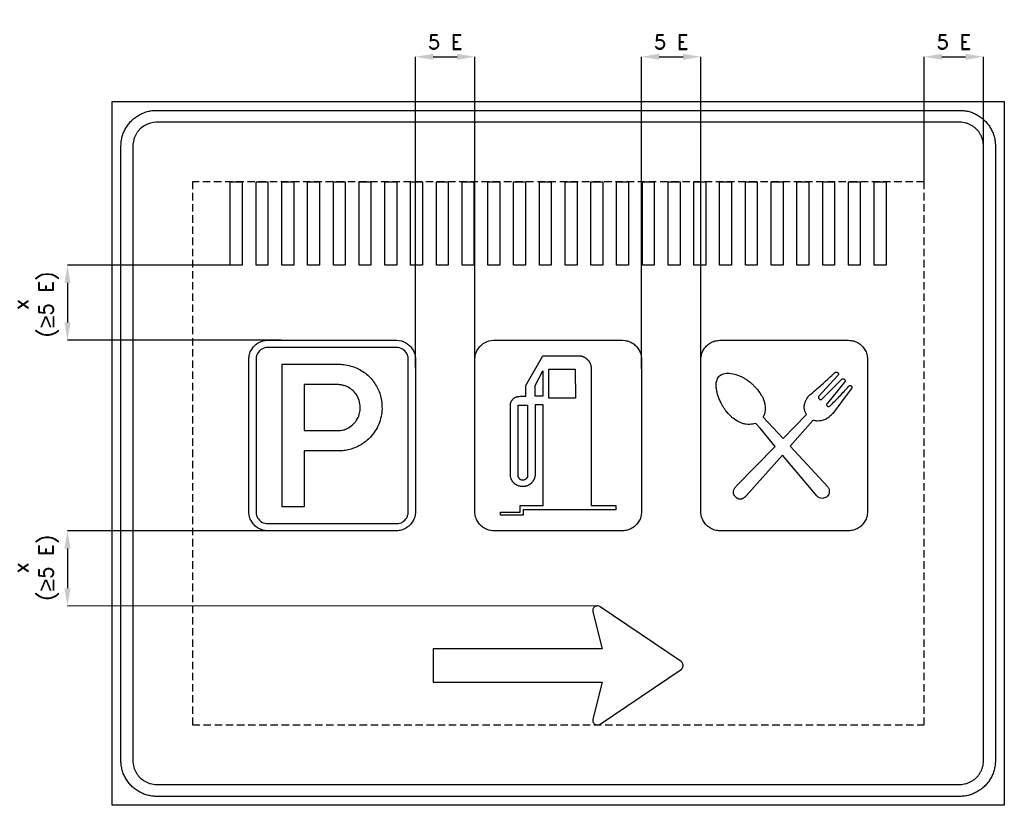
# Model space of a CAD drawing. Header units: millimetres. Extents: x -141 to 3170, y 1107 to 3747.
import ezdxf

# ---------------------------------------------------------------- set-up
doc = ezdxf.new("R2010")
doc.units = ezdxf.units.MM
doc.header["$LTSCALE"] = 5
doc.linetypes.add('ČÁRKOVANÁX2', pattern=[1.5, 1, -0.5])
doc.layers.add('Kóty', color=2, linetype='Continuous')
doc.layers.add('Značka', color=7, linetype='Continuous')
doc.styles.get("Standard").update_dxf_attribs({"font": 'romand.shx', "height": 50})
doc.dimstyles.get("Standard").update_dxf_attribs({"dimtxt": 50, "dimasz": 60, "dimexe": 0.18, "dimexo": 0.0625, "dimgap": 25, "dimtad": 1, "dimdec": 0, "dimzin": 0, "dimdsep": 46, "dimtxsty": 'Standard', "dimcen": 0.09, "dimadec": 0, "dimazin": 0, "dimtfac": 1, "dimtdec": 0, "dimtofl": 0, "dimtmove": 0, "dimatfit": 3, "dimfxl": 1, "dimtolj": 1, "dimtzin": 0, "dimarcsym": 0})

# ---------------------------------------------------------------- blocks, each defined once
blk = doc.blocks.new('*D0')
at = {"layer": 'Defpoints', "color": 0, "transparency": 16777216}
for p in [(3099.7, 3622.2), (2899.7, 3202.2), (3099.7, 3202.2)]:
    blk.add_point(p, dxfattribs=at)
at = {"layer": 'Kóty', "color": 0, "lineweight": -2, "transparency": 16777216}
for p, q in [((2899.7, 3202.3), (2899.7, 3622.4)), ((2959.7, 3622.2), (3039.7, 3622.2)), ((3099.7, 3202.3), (3099.7, 3622.4))]:
    blk.add_line(p, q, dxfattribs=at)
at = {"layer": 'Kóty', "color": 0, "transparency": 16777216}
for points in [[(2959.7, 3632.2), (2959.7, 3612.2), (2899.7, 3622.2)], [(3039.7, 3632.2), (3039.7, 3612.2), (3099.7, 3622.2)]]:
    blk.add_solid(points, dxfattribs=at)
at = {"layer": 'Kóty', "color": 0, "transparency": 16777216, "insert": (2999.7, 3672.2), "char_height": 50, "attachment_point": 5}
blk.add_mtext('\\A1;5 E', dxfattribs=at)
blk = doc.blocks.new('*D1')
at = {"layer": 'Defpoints', "color": 0, "transparency": 16777216}
for p in [(1389.7, 3622.2), (1189.7, 2578.5), (1389.7, 2578.5)]:
    blk.add_point(p, dxfattribs=at)
at = {"layer": 'Kóty', "color": 0, "lineweight": -2, "transparency": 16777216}
for p, q in [((1189.7, 2578.6), (1189.7, 3622.4)), ((1249.7, 3622.2), (1329.7, 3622.2)), ((1389.7, 2578.6), (1389.7, 3622.4))]:
    blk.add_line(p, q, dxfattribs=at)
at = {"layer": 'Kóty', "color": 0, "transparency": 16777216}
for points in [[(1249.7, 3632.2), (1249.7, 3612.2), (1189.7, 3622.2)], [(1329.7, 3632.2), (1329.7, 3612.2), (1389.7, 3622.2)]]:
    blk.add_solid(points, dxfattribs=at)
at = {"layer": 'Kóty', "color": 0, "transparency": 16777216, "insert": (1289.7, 3672.2), "char_height": 50, "attachment_point": 5}
blk.add_mtext('\\A1;5 E', dxfattribs=at)
blk = doc.blocks.new('*D2')
at = {"layer": 'Defpoints', "color": 0, "transparency": 16777216}
for p in [(2149.7, 3622.2), (1949.7, 2573.3), (2149.7, 2573.3)]:
    blk.add_point(p, dxfattribs=at)
at = {"layer": 'Kóty', "color": 0, "lineweight": -2, "transparency": 16777216}
for p, q in [((1949.7, 2573.3), (1949.7, 3622.4)), ((2009.7, 3622.2), (2089.7, 3622.2)), ((2149.7, 2573.3), (2149.7, 3622.4))]:
    blk.add_line(p, q, dxfattribs=at)
at = {"layer": 'Kóty', "color": 0, "transparency": 16777216}
for points in [[(2009.7, 3632.2), (2009.7, 3612.2), (1949.7, 3622.2)], [(2089.7, 3632.2), (2089.7, 3612.2), (2149.7, 3622.2)]]:
    blk.add_solid(points, dxfattribs=at)
at = {"layer": 'Kóty', "color": 0, "transparency": 16777216, "insert": (2049.7, 3672.2), "char_height": 50, "attachment_point": 5}
blk.add_mtext('\\A1;5 E', dxfattribs=at)

msp = doc.modelspace()

# ---------------------------------------------------------------- linework, layer by layer
at = {"layer": 'Kóty'}
for p, q in [((567.3, 2922.2), (19.5, 2922.2)), ((19.7, 2862.2), (19.7, 2729.6)), ((739.8, 2669.6), (19.5, 2669.6)), ((750.4, 2029.6), (19.5, 2029.6)), ((19.7, 1969.6), (19.7, 1836.6)), ((1800.9, 1777.1), (19.5, 1776.6))]:
    msp.add_line(p, q, dxfattribs=at)
for points in [[(9.7, 2862.2), (29.7, 2862.2), (19.7, 2922.2)], [(9.7, 2729.6), (29.7, 2729.6), (19.7, 2669.6)], [(9.7, 1969.6), (29.7, 1969.6), (19.7, 2029.6)], [(9.7, 1836.6), (29.7, 1836.6), (19.7, 1776.6)]]:
    msp.add_solid(points, dxfattribs=at)
at = {"layer": 'Značka', "color": 5}
for points in [[(169.7, 1107.2), (169.7, 3472.2), (3169.7, 3472.2), (3169.7, 1107.2), (169.7, 1107.2)], [(567.3, 2922.2), (567.3, 3202.2), (607.2, 3202.2), (607.2, 2922.2), (567.3, 2922.2)], [(653.9, 2922.2), (653.9, 3202.2), (693.8, 3202.2), (693.8, 2922.2), (653.9, 2922.2)], [(740.5, 2922.2), (740.5, 3202.2), (780.4, 3202.2), (780.4, 2922.2), (740.5, 2922.2)], [(827.1, 2922.2), (827.1, 3202.2), (867, 3202.2), (867, 2922.2), (827.1, 2922.2)], [(913.7, 2922.2), (913.7, 3202.2), (953.6, 3202.2), (953.6, 2922.2), (913.7, 2922.2)], [(1000.3, 2922.2), (1000.3, 3202.2), (1040.2, 3202.2), (1040.2, 2922.2), (1000.3, 2922.2)], [(1086.9, 2922.2), (1086.9, 3202.2), (1126.8, 3202.2), (1126.8, 2922.2), (1086.9, 2922.2)], [(1173.5, 2922.2), (1173.5, 3202.2), (1213.4, 3202.2), (1213.4, 2922.2), (1173.5, 2922.2)], [(1260, 2922.2), (1260, 3202.2), (1300, 3202.2), (1300, 2922.2), (1260, 2922.2)], [(1346.6, 2922.2), (1346.6, 3202.2), (1386.6, 3202.2), (1386.6, 2922.2), (1346.6, 2922.2)], [(1433.2, 2922.2), (1433.2, 3202.2), (1473.2, 3202.2), (1473.2, 2922.2), (1433.2, 2922.2)], [(1519.8, 2922.2), (1519.8, 3202.2), (1559.8, 3202.2), (1559.8, 2922.2), (1519.8, 2922.2)], [(1606.4, 2922.2), (1606.4, 3202.2), (1646.4, 3202.2), (1646.4, 2922.2), (1606.4, 2922.2)], [(1693, 2922.2), (1693, 3202.2), (1733, 3202.2), (1733, 2922.2), (1693, 2922.2)], [(1779.6, 2922.2), (1779.6, 3202.2), (1819.6, 3202.2), (1819.6, 2922.2), (1779.6, 2922.2)], [(1866.2, 2922.2), (1866.2, 3202.2), (1906.1, 3202.2), (1906.1, 2922.2), (1866.2, 2922.2)], [(1952.8, 2922.2), (1952.8, 3202.2), (1992.7, 3202.2), (1992.7, 2922.2), (1952.8, 2922.2)], [(2039.4, 2922.2), (2039.4, 3202.2), (2079.3, 3202.2), (2079.3, 2922.2), (2039.4, 2922.2)], [(2126, 2922.2), (2126, 3202.2), (2165.9, 3202.2), (2165.9, 2922.2), (2126, 2922.2)], [(2212.6, 2922.2), (2212.6, 3202.2), (2252.5, 3202.2), (2252.5, 2922.2), (2212.6, 2922.2)], [(2299.2, 2922.2), (2299.2, 3202.2), (2339.1, 3202.2), (2339.1, 2922.2), (2299.2, 2922.2)], [(2385.8, 2922.2), (2385.8, 3202.2), (2425.7, 3202.2), (2425.7, 2922.2), (2385.8, 2922.2)], [(2472.4, 2922.2), (2472.4, 3202.2), (2512.3, 3202.2), (2512.3, 2922.2), (2472.4, 2922.2)], [(2559, 2922.2), (2559, 3202.2), (2598.9, 3202.2), (2598.9, 2922.2), (2559, 2922.2)], [(2645.6, 2922.2), (2645.6, 3202.2), (2685.5, 3202.2), (2685.5, 2922.2), (2645.6, 2922.2)], [(2732.2, 2922.2), (2732.2, 3202.2), (2772.1, 3202.2), (2772.1, 2922.2), (2732.2, 2922.2)]]:
    msp.add_lwpolyline(points, dxfattribs=at)
for points in [[(319.7, 1137.2), (319.2, 1137.2), (318.7, 1137.2, -0.032179), (303.3, 1138.3, -0.035457), (288, 1141.4, -0.036267), (273.3, 1146.4, -0.034424), (259.4, 1153.4, -0.033731), (246.5, 1162.1, -0.034079), (234.8, 1172.3, -0.034202), (224.5, 1184, -0.034215), (215.9, 1196.9, -0.034038), (209, 1210.8, -0.033411), (203.9, 1225.5, -0.034125), (200.7, 1240.8, -0.036744), (199.7, 1256.3), (199.7, 1256.7), (199.7, 1257.2), (199.7, 3322.2), (199.7, 3322.7, -0.000709), (199.7, 3323.1, -0.032177), (200.8, 3338.6, -0.035447), (203.9, 3353.9, -0.03626), (208.9, 3368.6, -0.034408), (215.9, 3382.5, -0.033711), (224.5, 3395.4, -0.034092), (234.8, 3407, -0.034187), (246.5, 3417.3, -0.034242), (259.4, 3426, -0.034026), (273.3, 3432.9, -0.033372), (288, 3437.9, -0.034145), (303.3, 3441.2, -0.03678), (318.7, 3442.2), (319.2, 3442.2), (319.7, 3442.2), (3019.7, 3442.2), (3020.2, 3442.2), (3020.6, 3442.2, -0.032211), (3036.1, 3441.1, -0.035398), (3051.4, 3437.9, -0.036257), (3066.1, 3433, -0.034417), (3080, 3426, -0.033707), (3092.9, 3417.3, -0.034076), (3104.5, 3407, -0.034203), (3114.8, 3395.4, -0.034241), (3123.5, 3382.5, -0.03402), (3130.4, 3368.6, -0.03342), (3135.4, 3353.9, -0.034121), (3138.7, 3338.6, -0.03675), (3139.7, 3323.1), (3139.7, 3322.7), (3139.7, 3322.2), (3139.7, 1257.2), (3139.7, 1256.7), (3139.7, 1256.3, -0.03218), (3138.6, 1240.8, -0.035459), (3135.4, 1225.5, -0.036272), (3130.5, 1210.8, -0.034417), (3123.5, 1196.9, -0.03372), (3114.8, 1184, -0.034076), (3104.5, 1172.3, -0.034204), (3092.9, 1162, -0.034215), (3080, 1153.4, -0.03402), (3066.1, 1146.5, -0.033415), (3051.4, 1141.4, -0.034111), (3036.1, 1138.2, -0.036748), (3020.6, 1137.2), (3020.2, 1137.2), (3019.7, 1137.2), (319.7, 1137.2)], [(319.7, 1177.2), (3019.7, 1177.2), (3020, 1177.2), (3020.3, 1177.2, 0.032177), (3030.7, 1177.9, 0.035443), (3040.8, 1180, 0.036259), (3050.6, 1183.3, 0.034425), (3059.9, 1188, 0.033741), (3068.5, 1193.8, 0.034066), (3076.3, 1200.6, 0.034182), (3083.1, 1208.4, 0.034226), (3088.9, 1217, 0.034056), (3093.5, 1226.3, 0.033425), (3096.9, 1236.1, 0.034151), (3099, 1246.2, 0.036743), (3099.7, 1256.6), (3099.7, 1256.9), (3099.7, 1257.2), (3099.7, 3322.2), (3099.7, 3322.5), (3099.7, 3322.8, 0.032183), (3099, 3333.2, 0.035447), (3096.9, 3343.3, 0.036274), (3093.5, 3353.1, 0.034425), (3088.9, 3362.4, 0.033755), (3083.1, 3371, 0.034097), (3076.3, 3378.8, 0.034164), (3068.5, 3385.6, 0.034206), (3059.9, 3391.4, 0.034035), (3050.6, 3396, 0.03347), (3040.8, 3399.4, 0.034127), (3030.6, 3401.5, 0.036766), (3020.3, 3402.2), (3020, 3402.2), (3019.7, 3402.2), (319.7, 3402.2), (319.4, 3402.2), (319.1, 3402.2), (308.7, 3401.5), (298.6, 3399.4), (288.8, 3396), (279.5, 3391.4), (270.9, 3385.6), (263.1, 3378.8, 0.034235), (256.3, 3371, 0.034206), (250.5, 3362.4, 0.034031), (245.9, 3353.1, 0.03342), (242.5, 3343.3, 0.034122), (240.4, 3333.1, 0.036744), (239.7, 3322.8), (239.7, 3322.5), (239.7, 3322.2), (239.7, 1257.2), (239.7, 1256.9), (239.7, 1256.6, 0.032178), (240.4, 1246.2, 0.035444), (242.5, 1236.1, 0.036267), (245.8, 1226.3, 0.034422), (250.5, 1217, 0.033731), (256.3, 1208.4, 0.034071), (263.1, 1200.6, 0.034205), (270.9, 1193.8, 0.034223), (279.5, 1188, 0.034048), (288.8, 1183.4, 0.033416), (298.6, 1180, 0.034152), (308.7, 1177.9, 0.036741), (319.1, 1177.2), (319.4, 1177.2), (319.7, 1177.2)], [(693.7, 2029.6), (693.4, 2029.6), (693.2, 2029.6), (684.9, 2030.2), (676.8, 2031.9), (668.9, 2034.5), (661.5, 2038.3), (654.6, 2042.9, -0.034094), (648.4, 2048.3, -0.034221), (642.9, 2054.6, -0.03425), (638.3, 2061.5, -0.034062), (634.6, 2068.9, -0.033421), (632, 2076.7, -0.034131), (630.2, 2084.8, -0.036743), (629.7, 2093.1), (629.7, 2093.3), (629.7, 2093.6), (629.7, 2605.6), (629.7, 2605.8), (629.7, 2606.1, -0.032181), (630.3, 2614.4, -0.035427), (632, 2622.5, -0.036253), (634.6, 2630.3, -0.034452), (638.3, 2637.7, -0.033721), (642.9, 2644.6, -0.034043), (648.4, 2650.8), (654.6, 2656.3), (661.5, 2660.9), (669, 2664.6), (676.8, 2667.3), (684.9, 2669), (693.2, 2669.6), (693.4, 2669.6), (693.7, 2669.6), (1125.7, 2669.6), (1125.9, 2669.6), (1126.2, 2669.6), (1134.5, 2669), (1142.6, 2667.3), (1150.4, 2664.7), (1157.8, 2660.9), (1164.7, 2656.3, -0.034069), (1170.9, 2650.8, -0.034209), (1176.4, 2644.6, -0.034238), (1181, 2637.7, -0.034056), (1184.7, 2630.3, -0.033413), (1187.4, 2622.5, -0.034109), (1189.1, 2614.4, -0.036745), (1189.7, 2606.1), (1189.7, 2605.8), (1189.7, 2605.6), (1189.7, 2093.6), (1189.7, 2093.3), (1189.7, 2093.1, -0.032175), (1189.1, 2084.8, -0.035443), (1187.4, 2076.7, -0.03627), (1184.8, 2068.9, -0.03444), (1181, 2061.5, -0.033738), (1176.4, 2054.6, -0.034095), (1170.9, 2048.3, -0.034198), (1164.7, 2042.8, -0.034229), (1157.8, 2038.3, -0.034039), (1150.4, 2034.5, -0.033384), (1142.6, 2031.9, -0.034142), (1134.5, 2030.1, -0.036723), (1126.2, 2029.6), (1125.9, 2029.6), (1125.7, 2029.6), (693.7, 2029.6)], [(693.7, 2053.6), (1125.7, 2053.6), (1125.8, 2053.6), (1126, 2053.6), (1131.2, 2054), (1136.2, 2055), (1141.2, 2056.7), (1145.8, 2059), (1150.1, 2061.9), (1154, 2065.3), (1157.4, 2069.2, 0.034227), (1160.3, 2073.5, 0.034034), (1162.6, 2078.1, 0.033384), (1164.3, 2083, 0.034132), (1165.3, 2088.1, 0.03674), (1165.7, 2093.3), (1165.7, 2093.4), (1165.7, 2093.6), (1165.7, 2605.6), (1165.7, 2605.8), (1165.7, 2605.9, 0.032181), (1165.3, 2611.1, 0.035436), (1164.3, 2616.2, 0.036244), (1162.6, 2621.1, 0.034372), (1160.3, 2625.7), (1157.4, 2630), (1154, 2633.9), (1150.1, 2637.3), (1145.8, 2640.2), (1141.2, 2642.5), (1136.2, 2644.2), (1131.2, 2645.2), (1126, 2645.6), (1125.8, 2645.6), (1125.7, 2645.6), (693.7, 2645.6), (693.5, 2645.6), (693.4, 2645.6), (688.2, 2645.2), (683.1, 2644.2), (678.2, 2642.5), (673.6, 2640.2), (669.3, 2637.3), (665.4, 2633.9), (662, 2630), (659.1, 2625.7), (656.8, 2621.1, 0.033437), (655.1, 2616.2, 0.034118), (654, 2611.1, 0.036734), (653.7, 2605.9, 0.000776), (653.7, 2605.8), (653.7, 2605.6), (653.7, 2093.6), (653.7, 2093.4), (653.7, 2093.3, 0.032172), (654.1, 2088.1, 0.035428), (655.1, 2083, 0.03625), (656.8, 2078.1, 0.03442), (659.1, 2073.5), (662, 2069.2), (665.4, 2065.3), (669.3, 2061.9), (673.6, 2059), (678.2, 2056.7), (683.1, 2055), (688.2, 2053.9), (693.4, 2053.6), (693.5, 2053.6), (693.7, 2053.6)], [(742.1, 2109.6), (742.1, 2589.6), (936.2, 2589.6), (939.1, 2589.2), (942, 2588.8, -0.025353), (966.6, 2584.4, -0.042934), (990.3, 2576.6, -0.079576), (1025.7, 2555.5, -0.076492), (1053.1, 2524.3, -0.076886), (1071.1, 2487.3, -0.075742), (1077.3, 2446.5, -0.09403), (1068.7, 2393.8, -0.098355), (1041.4, 2348, -0.073283), (1012.5, 2322.3, -0.067685), (977.6, 2305.6, -0.03422), (959.5, 2300.6, -0.03786), (941, 2298.3), (937.9, 2298.1), (934.8, 2298), (815.6, 2298), (815.6, 2109.6), (742.1, 2109.6)], [(815.6, 2520.6), (815.6, 2366.2), (929.3, 2366.2), (931.5, 2366.2), (933.8, 2366.3, 0.067145), (949.7, 2369.1, 0.057734), (964.7, 2375.9, 0.071735), (981.9, 2389, 0.07449), (994.6, 2406.3, 0.068284), (1001.9, 2424.5, 0.065315), (1004.1, 2444, 0.077203), (1000.7, 2467.3, 0.083757), (990.2, 2488.2, 0.073421), (976.3, 2503.2, 0.066104), (958.8, 2513.8, 0.042693), (946.9, 2518.2, 0.049231), (934.6, 2520.4), (932.7, 2520.5), (930.8, 2520.6), (815.6, 2520.6)], [(1249.7, 1521.1), (1817.7, 1521.1), (1786.2, 1397), (1786, 1396.3), (1785.9, 1395.5, 0.051466), (1785.7, 1392.4, 0.051575), (1786.1, 1389.4, 0.064177), (1787.4, 1385.8, 0.06414), (1789.6, 1382.6, 0.064002), (1792.5, 1380, 0.06384), (1795.9, 1378.2, 0.063542), (1799.6, 1377.2, 0.06232), (1803.5, 1377.2, 0.051567), (1806.5, 1377.8, 0.056279), (1809.3, 1379), (1810, 1379.4), (1810.7, 1379.8), (2082.7, 1563.8), (2083.3, 1564.3), (2083.9, 1564.8, 0.051963), (2086.1, 1567, 0.052123), (2087.8, 1569.6, 0.064827), (2089.2, 1573.2, 0.065068), (2089.7, 1577.1, 0.064739), (2089.2, 1581, 0.063088), (2087.8, 1584.6, 0.052019), (2086.1, 1587.2, 0.05698), (2083.9, 1589.4), (2083.3, 1589.9), (2082.7, 1590.3), (1810.7, 1774.3), (1810, 1774.8), (1809.3, 1775.2), (1806.5, 1776.4), (1803.5, 1777, 0.064139), (1799.6, 1777, 0.064213), (1795.9, 1776, 0.064008), (1792.5, 1774.2, 0.063924), (1789.6, 1771.6, 0.063516), (1787.5, 1768.4, 0.062343), (1786.1, 1764.8, 0.051625), (1785.7, 1761.7, 0.056251), (1785.9, 1758.7), (1786, 1757.9), (1786.2, 1757.2), (1817.7, 1633.1), (1249.7, 1633.1), (1249.7, 1521.1)]]:
    msp.add_lwpolyline(points, format="xyb", dxfattribs=at)
at = {"layer": 'Značka', "color": 6, "linetype": 'ČÁRKOVANÁX2', "ltscale": 5}
msp.add_lwpolyline([(2899.7, 3202.2), (439.7, 3202.2), (439.7, 1377.2), (2899.7, 1377.2), (2899.7, 3202.2)], dxfattribs=at)
at = {"layer": 'Značka', "color": 251}
for points in [[(1453.7, 2029.6), (1453.4, 2029.6), (1453.2, 2029.6, -0.032173), (1444.9, 2030.2, -0.035405), (1436.8, 2031.9, -0.03629), (1429, 2034.5, -0.034439), (1421.5, 2038.3, -0.03374), (1414.7, 2042.9, -0.034086), (1408.4, 2048.3, -0.034213), (1402.9, 2054.6, -0.034265), (1398.4, 2061.5, -0.034056), (1394.6, 2068.9, -0.033435), (1392, 2076.7, -0.034131), (1390.2, 2084.8, -0.036739), (1389.7, 2093.1), (1389.7, 2093.3), (1389.7, 2093.6), (1389.7, 2605.6), (1389.7, 2605.8), (1389.7, 2606.1, -0.032174), (1390.3, 2614.4, -0.035424), (1392, 2622.5, -0.03626), (1394.6, 2630.3, -0.034446), (1398.4, 2637.7, -0.033739), (1403, 2644.6, -0.034037), (1408.4, 2650.8, -0.034269), (1414.7, 2656.3, -0.034253), (1421.5, 2660.9), (1429, 2664.6), (1436.8, 2667.3), (1444.9, 2669), (1453.2, 2669.6), (1453.4, 2669.6), (1453.7, 2669.6), (1885.7, 2669.6), (1885.9, 2669.6), (1886.2, 2669.6), (1894.5, 2669, -0.035348), (1902.6, 2667.3, -0.036263), (1910.4, 2664.7, -0.034412), (1917.8, 2660.9, -0.033667), (1924.7, 2656.3, -0.034064), (1930.9, 2650.8, -0.034193), (1936.4, 2644.6, -0.03425), (1941, 2637.7, -0.034056), (1944.7, 2630.3, -0.033427), (1947.4, 2622.5, -0.034116), (1949.1, 2614.4, -0.036737), (1949.7, 2606.1), (1949.7, 2605.8), (1949.7, 2605.6), (1949.7, 2093.6), (1949.7, 2093.3), (1949.7, 2093.1, -0.032175), (1949.1, 2084.8, -0.035443), (1947.4, 2076.7, -0.036277), (1944.8, 2068.9, -0.034433), (1941, 2061.5, -0.033756), (1936.4, 2054.6, -0.034095), (1930.9, 2048.3, -0.034202), (1924.7, 2042.8, -0.034229), (1917.8, 2038.3, -0.034029), (1910.4, 2034.5, -0.033379), (1902.6, 2031.9, -0.034142), (1894.5, 2030.1, -0.036723), (1886.2, 2029.6), (1885.9, 2029.6), (1885.7, 2029.6), (1453.7, 2029.6)], [(2213.7, 2029.6), (2213.4, 2029.6), (2213.2, 2029.6, -0.032173), (2204.9, 2030.2, -0.035405), (2196.8, 2031.9, -0.03629), (2189, 2034.5, -0.034439), (2181.5, 2038.3, -0.03374), (2174.7, 2042.9, -0.034086), (2168.4, 2048.3, -0.034213), (2162.9, 2054.6, -0.034265), (2158.4, 2061.5, -0.034056), (2154.6, 2068.9, -0.033435), (2152, 2076.7, -0.034131), (2150.2, 2084.8, -0.036739), (2149.7, 2093.1), (2149.7, 2093.3), (2149.7, 2093.6), (2149.7, 2605.6), (2149.7, 2605.8), (2149.7, 2606.1, -0.032174), (2150.3, 2614.4, -0.035424), (2152, 2622.5, -0.03626), (2154.6, 2630.3, -0.034446), (2158.4, 2637.7, -0.033739), (2163, 2644.6, -0.034037), (2168.4, 2650.8, -0.034269), (2174.7, 2656.3, -0.034253), (2181.5, 2660.9, -0.034082), (2189, 2664.6, -0.033379), (2196.8, 2667.3, -0.034084), (2204.9, 2669, -0.036753), (2213.2, 2669.6), (2213.4, 2669.6), (2213.7, 2669.6), (2645.7, 2669.6), (2645.9, 2669.6), (2646.2, 2669.6, -0.032142), (2654.5, 2669, -0.035344), (2662.6, 2667.3, -0.036254), (2670.4, 2664.7, -0.034419), (2677.8, 2660.9, -0.03365), (2684.7, 2656.3, -0.034044), (2690.9, 2650.8, -0.034215), (2696.4, 2644.6, -0.034238), (2701, 2637.7, -0.034081), (2704.7, 2630.3, -0.033413), (2707.4, 2622.5, -0.034102), (2709.1, 2614.4, -0.036752), (2709.7, 2606.1), (2709.7, 2605.8), (2709.7, 2605.6), (2709.7, 2093.6), (2709.7, 2093.3), (2709.7, 2093.1, -0.032175), (2709.1, 2084.8, -0.035472), (2707.4, 2076.7, -0.036263), (2704.8, 2068.9, -0.034433), (2701, 2061.5, -0.033732), (2696.4, 2054.6, -0.034106), (2690.9, 2048.3, -0.034174), (2684.7, 2042.8, -0.034221), (2677.8, 2038.3, -0.034029), (2670.4, 2034.5, -0.033374), (2662.6, 2031.9, -0.034138), (2654.5, 2030.1, -0.036723), (2646.2, 2029.6), (2645.9, 2029.6), (2645.7, 2029.6), (2213.7, 2029.6)], [(1863.8, 2099.4), (1551.8, 2099.9), (1551.8, 2081.6), (1475.6, 2081.6), (1475.6, 2092.4), (1541.5, 2092.4), (1541.5, 2114), (1619.1, 2114), (1619.1, 2452.2), (1592.3, 2452.2), (1592.3, 2221.1), (1592.3, 2218.8), (1592.3, 2218.6), (1592.3, 2218.5), (1592.1, 2217.7), (1592, 2216.8), (1591.9, 2216), (1591.9, 2215.3), (1591.8, 2214.5), (1591.7, 2213.8), (1591.7, 2213.2), (1591.6, 2212.7), (1591.5, 2212), (1591.4, 2211.2), (1591.1, 2210), (1590.9, 2208.8), (1590.6, 2207.8), (1590.2, 2206.7), (1589.8, 2205.7), (1589.4, 2204.6), (1589.1, 2203.8), (1588.7, 2202.9), (1588.1, 2201.9), (1587.6, 2200.9), (1586.9, 2199.6), (1586.2, 2198.3), (1585.5, 2197.2), (1584.8, 2196.2), (1584.1, 2195.2), (1583.4, 2194.3), (1582.8, 2193.5), (1582.2, 2192.8), (1581.4, 2191.9), (1580.5, 2191), (1579.5, 2189.9), (1578.4, 2188.8), (1577.4, 2187.9), (1576.3, 2187), (1575.3, 2186.2), (1574.2, 2185.4), (1573.3, 2184.8), (1572.4, 2184.3), (1571.3, 2183.7), (1570.2, 2183.1), (1568.8, 2182.3), (1567.4, 2181.5), (1566.2, 2181), (1565, 2180.5), (1563.8, 2180.1), (1562.6, 2179.7), (1561.7, 2179.4), (1560.7, 2179.2), (1559.6, 2179), (1558.4, 2178.8), (1556.6, 2178.6), (1554.8, 2178.3), (1553.3, 2178.2), (1551.8, 2178.1), (1550.3, 2178.1), (1548.8, 2178.2), (1547.6, 2178.3), (1546.4, 2178.4), (1544.9, 2178.6), (1543.4, 2178.8), (1541.5, 2179.1), (1539.6, 2179.4), (1538, 2179.8), (1536.4, 2180.3), (1534.8, 2180.8), (1533.2, 2181.5), (1532, 2182), (1530.8, 2182.7), (1529.3, 2183.5), (1527.8, 2184.5), (1526.3, 2185.5), (1524.9, 2186.7), (1523.7, 2187.7), (1522.5, 2188.7), (1521.4, 2189.8), (1520.3, 2190.9), (1519.4, 2191.8), (1518.6, 2192.8), (1517.5, 2194), (1516.6, 2195.3), (1515.5, 2196.8), (1514.6, 2198.3), (1513.9, 2199.6), (1513.2, 2200.9), (1512.5, 2202.2), (1512, 2203.5), (1511.5, 2204.6), (1511.2, 2205.7), (1510.8, 2207), (1510.4, 2208.4), (1510, 2209.7), (1509.6, 2210.9), (1509.4, 2212.1), (1509.3, 2213.2), (1509.2, 2214.4), (1509.1, 2215.5), (1509.1, 2216.5), (1509, 2217.4), (1509, 2218.6), (1509, 2219.7), (1509, 2220.9), (1509, 2222), (1509, 2222.9), (1509, 2223.8), (1509, 2224.7), (1509, 2225.6), (1509, 2226.2), (1509, 2226.9), (1509, 2227.7), (1509, 2228.4), (1509, 2228.5), (1509, 2228.6), (1509, 2439.6), (1509, 2446.6), (1509, 2446.7), (1509, 2446.9), (1509, 2447.9, -0.0013), (1509, 2449, -0.001886), (1509, 2449.9), (1509.1, 2450.9), (1509.1, 2451.8), (1509.2, 2452.8), (1509.2, 2453.5), (1509.3, 2454.2), (1509.4, 2455.1), (1509.5, 2456), (1509.7, 2457.2), (1509.9, 2458.4), (1510.2, 2459.5), (1510.4, 2460.5), (1510.7, 2461.5), (1511.1, 2462.5), (1511.4, 2463.3), (1511.8, 2464.1), (1512.2, 2465), (1512.8, 2465.9), (1513.3, 2466.5), (1513.8, 2467.2), (1514.3, 2467.8), (1514.7, 2468.3), (1515.2, 2468.9), (1515.6, 2469.5), (1516, 2469.9), (1516.4, 2470.4), (1517, 2470.9), (1517.5, 2471.5), (1518.6, 2472.6), (1519.7, 2473.8), (1520.7, 2474.7), (1521.7, 2475.5), (1522.8, 2476.3), (1524, 2477), (1524.9, 2477.5), (1525.8, 2478), (1527.1, 2478.5), (1528.3, 2479), (1529.5, 2479.5), (1530.7, 2479.9), (1531.7, 2480.1), (1532.7, 2480.4), (1533.6, 2480.5), (1534.6, 2480.7), (1535.4, 2480.8), (1536.2, 2480.8), (1537.1, 2480.9), (1537.9, 2480.9), (1538, 2480.9), (1538.2, 2480.9), (1543.4, 2481.4), (1560.8, 2481.8), (1560.8, 2518), (1618.6, 2617.6), (1745.7, 2617.6), (1745.8, 2617.6), (1745.9, 2617.5), (1746.6, 2617.2), (1747.4, 2617), (1748.1, 2616.8), (1748.8, 2616.5), (1749.5, 2616.3), (1750.2, 2616.1), (1750.8, 2615.9), (1751.3, 2615.8), (1752, 2615.5), (1752.7, 2615.2), (1753.8, 2614.8), (1754.8, 2614.2), (1755.7, 2613.8), (1756.6, 2613.3), (1757.5, 2612.9), (1758.4, 2612.4), (1759, 2612), (1759.7, 2611.6), (1760.4, 2611.1), (1761.2, 2610.5), (1762.1, 2609.9), (1763.1, 2609.2), (1763.8, 2608.6), (1764.5, 2608.1), (1765.2, 2607.5), (1765.8, 2606.9), (1766.4, 2606.5), (1766.9, 2606), (1767.6, 2605.5), (1768.3, 2604.9), (1769.1, 2604.1), (1769.9, 2603.2), (1770.6, 2602.5), (1771.3, 2601.8), (1771.9, 2601), (1772.5, 2600.3), (1773, 2599.7), (1773.4, 2599), (1773.9, 2598.2), (1774.4, 2597.4), (1775.2, 2596), (1776, 2594.6), (1776.6, 2593.4), (1777.2, 2592.2), (1777.7, 2591), (1778.2, 2589.7), (1778.5, 2588.7), (1778.9, 2587.7), (1779.2, 2586.5), (1779.5, 2585.2), (1779.7, 2584), (1779.9, 2582.8), (1780, 2581.8), (1780.1, 2580.8), (1780.2, 2579.9), (1780.3, 2578.9), (1780.4, 2578.1), (1780.4, 2577.3), (1780.5, 2576.4), (1780.5, 2575.6), (1780.5, 2575.5), (1780.5, 2575.3), (1781, 2114), (1863.8, 2114), (1863.8, 2099.9), (1863.8, 2099.4)], [(2348.3, 2373.8), (2334.4, 2390), (2329.1, 2389), (2323.8, 2388.1), (2319.1, 2387.5), (2314.4, 2387.1), (2307.5, 2387), (2300.6, 2387.6, -0.043387), (2289.7, 2390, -0.041175), (2279.4, 2394.1), (2273, 2397.6), (2266.8, 2401.5), (2258.2, 2407.5, -0.029081), (2250.2, 2414.2), (2245.9, 2418.6), (2241.7, 2423.1), (2234.5, 2431.6, -0.022286), (2227.9, 2440.4, -0.021663), (2222.5, 2448.9, -0.014405), (2217.8, 2457.8, -0.019132), (2211.5, 2471.5, -0.025207), (2206.4, 2485.6, -0.013624), (2204.5, 2492.1, -0.015427), (2203.1, 2498.8, -0.009822), (2202.3, 2503.2), (2201.7, 2507.7, -0.03431), (2200.9, 2520.5, -0.068358), (2202.6, 2533.2, -0.057604), (2205.5, 2541, -0.06795), (2210.2, 2547.8, -0.055637), (2215, 2552.1, -0.051891), (2220.6, 2555.4, -0.066978), (2229.9, 2558.2, -0.048435), (2239.6, 2558.9, -0.03241), (2248.6, 2558.3), (2257.5, 2556.6), (2267, 2554.3), (2276.4, 2551.2), (2285.2, 2547.5), (2293.8, 2543.1, -0.020814), (2302.9, 2537.4), (2311.7, 2531.1, -0.015773), (2320.6, 2523.8, -0.018665), (2329, 2515.9), (2334.5, 2510.2), (2339.5, 2504.2), (2343.5, 2498.9), (2347.3, 2493.5), (2352.7, 2485.5, -0.033069), (2357.3, 2477.2, -0.026546), (2360.1, 2470.5, -0.013714), (2362.3, 2463.7, -0.011766), (2363.8, 2458.3, -0.023954), (2364.9, 2452.7, -0.034826), (2365.6, 2444.9, -0.019596), (2365.4, 2436.9, -0.021571), (2364.7, 2429.5, -0.042624), (2363.1, 2422.2, -0.022706), (2362, 2419), (2360.6, 2415.9), (2359.7, 2414.1), (2358.7, 2412.3), (2359.2, 2411.3), (2425.6, 2339.2), (2504.4, 2420.7), (2502.3, 2425), (2500.3, 2429.3, -0.027674), (2498.3, 2434.9, -0.045648), (2497.2, 2440.8, -0.022674), (2497, 2443.6, -0.016383), (2497, 2446.4, -0.013406), (2497.2, 2449.2, -0.013694), (2497.5, 2452, -0.017782), (2498.1, 2455.3, -0.019734), (2498.9, 2458.7), (2499.6, 2460.7), (2500.3, 2462.7, -0.022298), (2502.1, 2467, -0.023193), (2504.4, 2471), (2505.2, 2472.4), (2506.1, 2473.8), (2508, 2476.6), (2509.9, 2479.3), (2511.6, 2481.5), (2513.4, 2483.7), (2516.9, 2487.1), (2520.6, 2490.2, 0.008524), (2560.3, 2524.7, 0.002856), (2599, 2559.9), (2599.9, 2560.6), (2600.9, 2561.3), (2602.2, 2562.1), (2603.7, 2562.7), (2604.4, 2562.9), (2605.1, 2563), (2605.7, 2563), (2606.3, 2562.9), (2608, 2562.1), (2609.5, 2561), (2610.3, 2560.1), (2610.9, 2559.2, -0.066169), (2611.7, 2557.5, -0.097303), (2611.9, 2555.6, -0.070837), (2611.6, 2554.3), (2611.1, 2553.1), (2610.1, 2551.8), (2608.9, 2550.5), (2546.5, 2481.9), (2545.3, 2480.3, 0.101395), (2544.5, 2478.6, 0.103374), (2544.7, 2476.7, 0.059582), (2545.4, 2474.9), (2546.1, 2473.7), (2546.9, 2472.7, 0.082954), (2549.4, 2470.7, 0.163266), (2552.4, 2470), (2553.7, 2470.3), (2554.9, 2470.9), (2555.9, 2471.7), (2556.9, 2472.5), (2622.3, 2538.2), (2623.5, 2539.1), (2624.9, 2539.9, -0.105288), (2627.9, 2540.5, -0.155193), (2630.6, 2539.6), (2631.5, 2538.9), (2632.3, 2538.1), (2633.3, 2537), (2634.2, 2535.8, -0.119346), (2634.7, 2533.4, -0.116741), (2634.2, 2531), (2633.5, 2529.8), (2632.7, 2528.8), (2574.7, 2458.7), (2573.3, 2456.8, 0.07996), (2572.4, 2454.7, 0.045956), (2572.2, 2453.7, 0.047344), (2572.3, 2452.7, 0.115947), (2573.3, 2450, 0.10526), (2575.3, 2448), (2576.2, 2447.5), (2577.3, 2447.1), (2579, 2446.9), (2580.8, 2447.2), (2582.3, 2448.1), (2583.7, 2449.3, 0.012138), (2615.8, 2481.7, 0.004229), (2646.1, 2514.5), (2647.7, 2516.1, -0.083703), (2649.5, 2517.2), (2650.2, 2517.5), (2651, 2517.6), (2652.2, 2517.6), (2653.4, 2517.4), (2654.4, 2517.1), (2655.3, 2516.6), (2656.2, 2515.8), (2656.8, 2514.8, -0.063488), (2657.5, 2513.3, -0.076548), (2657.7, 2511.7, -0.128346), (2656.9, 2508.8, -0.035823), (2655, 2506.1), (2592.6, 2424.1), (2591.1, 2422.2), (2589.6, 2420.4), (2586.4, 2417.3), (2583, 2414.3), (2580.3, 2411.9), (2577.6, 2409.6), (2575, 2407.7), (2572.2, 2406.1), (2569.6, 2404.8), (2567, 2403.7), (2560.8, 2401.2, -0.042739), (2554.4, 2399.4, -0.0399), (2547.6, 2398.7), (2540.7, 2398.4), (2538.3, 2398.4), (2535.9, 2398.5, -0.039765), (2530.8, 2399.7, 0.086074), (2525.7, 2400.4), (2525.7, 2400.4), (2525.7, 2400.4), (2449.4, 2313.5), (2576.2, 2177.2), (2578, 2174.7, -0.035544), (2579.6, 2172.1, -0.080385), (2581.2, 2166.5, -0.061207), (2581.1, 2160.5, -0.076013), (2579.2, 2152.7, -0.091584), (2575, 2146.1, -0.069304), (2570.7, 2142.5, -0.059514), (2565.5, 2140, -0.086825), (2556.8, 2138.4, -0.116283), (2548.4, 2140.2, -0.066143), (2543.7, 2143), (2539.5, 2146.6), (2423.6, 2283.9), (2301.7, 2147.1, -0.027243), (2296, 2141.2, -0.089097), (2289.4, 2136.9, -0.079181), (2283.6, 2135.6, -0.074356), (2277.6, 2136.1), (2274.5, 2137.1), (2271.6, 2138.6, -0.043167), (2268.4, 2140.9), (2265.5, 2143.6, -0.05297), (2262, 2148.4, -0.066987), (2259.7, 2153.9, -0.056756), (2258.8, 2158.4, -0.06021), (2259.1, 2163, -0.10249), (2262.6, 2171.7, -0.030668), (2268.5, 2179.7), (2399.3, 2312.5), (2348.3, 2373.8)]]:
    msp.add_lwpolyline(points, format="xyb", dxfattribs=at)
for points in [[(1618.2, 2481.4), (1592.3, 2481.4), (1592.3, 2518), (1618.2, 2566.9), (1618.2, 2481.4)], [(1727.8, 2474.8), (1638.4, 2475.3), (1637.9, 2572.5), (1641.2, 2572.5), (1644.5, 2572.5), (1658.8, 2572.5), (1673.1, 2572.5), (1677.5, 2572.5), (1681.8, 2572.5), (1684.1, 2572.5), (1686.3, 2572.5), (1691.2, 2572.5), (1696, 2572.5), (1708.4, 2572.5), (1720.8, 2572.5), (1724.1, 2572.5), (1727.3, 2572.5), (1727.8, 2474.8)], [(1566.9, 2451.8), (1566.9, 2217.8), (1566.9, 2213.6), (1566.9, 2213.5), (1566.9, 2213.4), (1566.7, 2212.9), (1566.6, 2212.3), (1566.5, 2211.8), (1566.4, 2211.4), (1566.3, 2210.9), (1566.2, 2210.4), (1566.1, 2210.1), (1565.9, 2209.7), (1565.8, 2209.4), (1565.6, 2209), (1565.5, 2209), (1565.5, 2208.9), (1565.5, 2208.8), (1565.4, 2208.8), (1565.4, 2208.6), (1565.3, 2208.5), (1565.2, 2208.2), (1565.1, 2207.9), (1564.8, 2207.5), (1564.6, 2207.1), (1564.3, 2206.7), (1564, 2206.3), (1563.7, 2206), (1563.5, 2205.8), (1563.1, 2205.5), (1562.8, 2205.2), (1562.7, 2205.2), (1562.7, 2205.1), (1562.6, 2205.1), (1562.5, 2205), (1562.4, 2204.8), (1562.3, 2204.6), (1561.9, 2204.2), (1561.6, 2203.9), (1561.1, 2203.4), (1560.6, 2202.9), (1560, 2202.5), (1559.5, 2202.1), (1559.1, 2201.8), (1558.6, 2201.5), (1558.1, 2201.2), (1557.5, 2200.9), (1556.1, 2200.4), (1554.7, 2200.1), (1553.5, 2199.8), (1552.3, 2199.7), (1551.1, 2199.6), (1549.9, 2199.6), (1549, 2199.7), (1548, 2199.8), (1546.9, 2200.1), (1545.7, 2200.4), (1544.6, 2200.8), (1543.5, 2201.3), (1542.7, 2201.8), (1541.9, 2202.4), (1541.1, 2203.1), (1540.4, 2203.7), (1539.9, 2204.3), (1539.4, 2204.9), (1538.8, 2205.7), (1538.2, 2206.6), (1537.9, 2207.1), (1537.5, 2207.6), (1537.3, 2208), (1537, 2208.4), (1536.7, 2208.8), (1536.5, 2209.3), (1536.3, 2209.6), (1536.2, 2209.9), (1536, 2210.3), (1535.8, 2210.8), (1535.7, 2211.3), (1535.6, 2211.9), (1535.5, 2212.3), (1535.5, 2212.8), (1535.4, 2213.3), (1535.4, 2213.8), (1535.4, 2214.2), (1535.4, 2214.6), (1535.4, 2215), (1535.4, 2215.3), (1535.4, 2215.4), (1535.4, 2215.5), (1535.4, 2219.2), (1534.9, 2451.8), (1566.9, 2451.8)]]:
    msp.add_lwpolyline(points, dxfattribs=at)

# ---------------------------------------------------------------- texts
at = {"layer": 'Kóty', "char_height": 50, "attachment_point": 5, "rotation": 90}
for insert, width in [((-85.1, 2790.1), 298.893), ((-85.1, 1905.8), 250.091)]:
    msp.add_mtext('\\A1;x\\P({\\fArial|b0|i0|c238|p34;\\H1.08333x;≥\\Fromand|c238;\\H0.92308x;5 E)}', dxfattribs=dict(at, insert=insert, width=width))

# ---------------------------------------------------------------- dimensions: what is measured, and where the dimension line sits
at = {"layer": 'Kóty'}
for base, p1, p2, picture, middle in [((1389.7, 3622.2), (1189.7, 2578.5), (1389.7, 2578.5), '*D1', (1289.7, 3672.2)), ((2149.7, 3622.2), (1949.7, 2573.3), (2149.7, 2573.3), '*D2', (2049.7, 3672.2)), ((3099.7, 3622.2), (2899.7, 3202.2), (3099.7, 3202.2), '*D0', (2999.7, 3672.2))]:
    dim = msp.add_linear_dim(base=base, p1=p1, p2=p2, text='5 E', dimstyle='Standard', dxfattribs=at)
    dim.commit()
    dim.dimension.update_dxf_attribs({"geometry": picture, "text_midpoint": middle})

doc.saveas('drawing.dxf')
